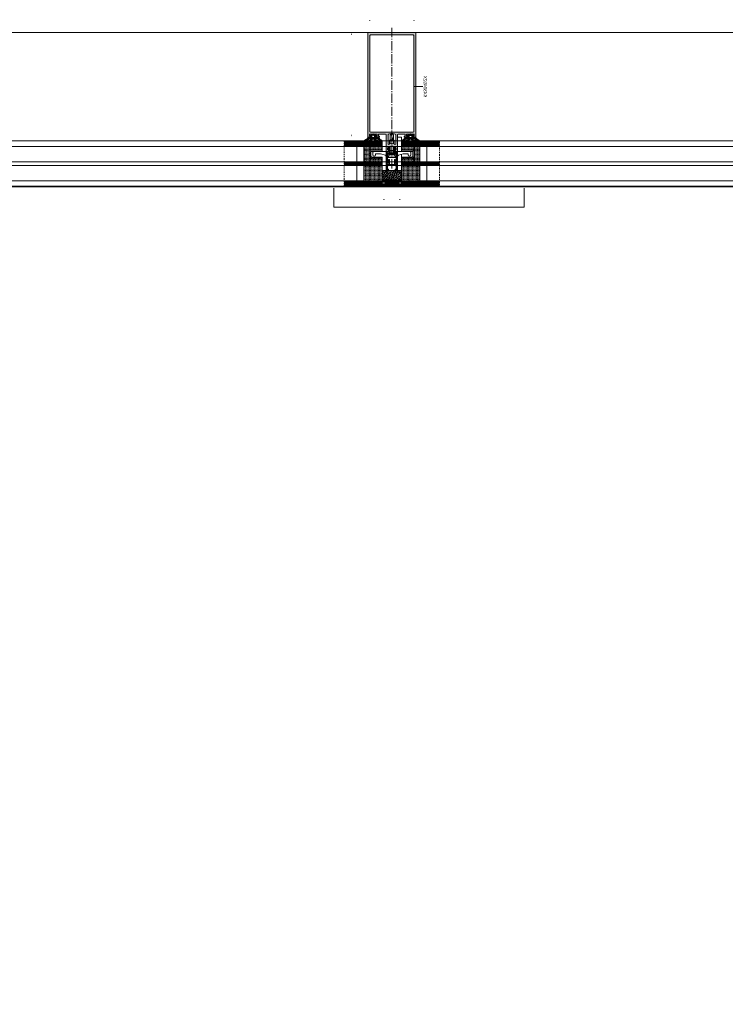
# Model space of a CAD drawing. Header units: inches. Extents: x 0 to 111471, y -105323 to 11070.
# Tile 174 of 256: x 44452 to 44526, y -27957 to -27853. Entities that reach past the tile are written whole.
import ezdxf
from ezdxf.enums import TextEntityAlignment as Align

# ---------------------------------------------------------------- set-up
doc = ezdxf.new("R2010")
doc.units = ezdxf.units.IN
doc.header["$MEASUREMENT"] = 0
for name, pattern in [('DIVIDE', [5.3, 2, -1, 0.15, -1, 0.15, -1]), ('gen3', [6.25, 4.75, -1.5]), ('GEN7', [13.75, 9.75, -1.5, 1, -1.5])]:
    doc.linetypes.add(name, pattern=pattern)
for name, color, linetype, lineweight in [('888 drzwi i okna', 4, 'Continuous', 0), ('888 projektowane elementy', 6, 'Continuous', 13), ('888 sciany istniejące', 2, 'Continuous', 35), ('888 widok', 8, 'Continuous', 0), ('888 wymiary', 1, 'Continuous', 0), ('MB-inne', 8, 'Continuous', 9), ('MB-kreskowanie', 8, 'Continuous', 5), ('MB-opisy', 120, 'Continuous', 9), ('MB-osie', 4, 'GEN7', 5), ('MB-profile', 7, 'Continuous', 9), ('MB-szyby', 4, 'Continuous', 9), ('MB-urwania', 1, 'DIVIDE', 5), ('MB-uszczelki_tworzywa', 8, 'Continuous', 9), ('MB-wymiary', 145, 'Continuous', 9), ('Wymiary', 85, 'Continuous', 18)]:
    doc.layers.add(name, color=color, linetype=linetype, lineweight=lineweight)
doc.styles.add('ARIALCE', font='arial.ttf', dxfattribs={"width": 0.8})
doc.styles.get("Standard").update_dxf_attribs({"font": 'arial.ttf'})
doc.styles.add('TS 100_wymiary', font='romans.shx', dxfattribs={"width": 0.7, "height": 16})
doc.dimstyles.new('Dim Style 100', dxfattribs={"dimtxt": 16, "dimasz": 12, "dimexe": 12, "dimexo": 2, "dimgap": 10, "dimtad": 1, "dimdec": 0, "dimzin": 9, "dimtxsty": 'TS 100_wymiary', "dimblk": 'ARCHTICK', "dimcen": 2.5, "dimdle": 12, "dimclrd": 256, "dimclrt": 2, "dimadec": 0, "dimazin": 2, "dimtfac": 1, "dimtdec": 0, "dimtix": 1, "dimtmove": 2, "dimatfit": 3, "dimfxl": 0, "dimlwd": -1, "dimarcsym": 0})
doc.dimstyles.new('MB_KDA_2.5', dxfattribs={"dimtxt": 2.5, "dimasz": 2.5, "dimexe": 1, "dimexo": 1, "dimgap": 1, "dimtad": 1, "dimdec": 1, "dimdsep": 46, "dimtxsty": 'Standard', "dimcen": 0, "dimclrd": 256, "dimclre": 256, "dimclrt": 2, "dimadec": 0, "dimazin": 2, "dimtp": 0.1, "dimtm": 0.1, "dimtfac": 0.71, "dimtdec": 1, "dimtmove": 0, "dimatfit": 3, "dimfxl": 0, "dimtzin": 0, "dimlwd": -1, "dimlwe": -1, "dimarcsym": 0})
pattern_1 = [(315, (-204.003, -193.6241), (1.3470384, -3e-16), [0.9525, -0.9525])]
pattern_2 = [(0.033944, (-4153.1781, -852.2568), (0.23784281, 0.47639099), [0, -0.47625])]
pattern_3 = [(45, (-204.003, 93.6241), (1.3470384, -2e-16), [0.9525, -0.9525])]

# ---------------------------------------------------------------- blocks, each defined once
blk = doc.blocks.new('K430492X')
at = {"layer": 'MB-kreskowanie'}
h = blk.add_hatch(color=0, dxfattribs=at)
h.paths.add_polyline_path([(-109.2, 25), (-109.5, 24.7), (-109.5, 22.5), (-109, 22), (-108.5, 22), (-108.5, 23.5), (-106.5, 23.5), (-106.5, 19.7), (-106.3, 19.5), (-106.5, 19.2), (-106.5, 15.5), (-108.5, 15.5), (-108.5, 17), (-109, 17), (-109.5, 16.5), (-109.5, 13), (-108.5, 13), (-108.5, 14), (-106.5, 14), (-106.5, 6.5), (-107, 6), (-124.2, 6), (-124.5, 5.7), (-124.5, 4), (-124, 3.5), (-123, 3.5), (-123, 4.5), (-121, 4.5), (-120.5, 4), (-120.5, 2.7), (-118.9, 0), (-120.5, -2.8), (-120.5, -4), (-121, -4.5), (-123, -4.5), (-123, -3.5), (-124, -3.5), (-124.5, -4), (-124.5, -5.7), (-124.2, -6), (-107, -6), (-106.5, -6.5), (-106.5, -14), (-108.5, -14), (-108.5, -13), (-109.5, -13), (-109.5, -16.5), (-109, -17), (-108.5, -17), (-108.5, -15.5), (-106.5, -15.5), (-106.5, -19.2), (-106.3, -19.5), (-106.5, -19.7), (-106.5, -23.5), (-108.5, -23.5), (-108.5, -22), (-109, -22), (-109.5, -22.5), (-109.5, -24.7), (-109.2, -25), (-0.5, -25, 0.413925), (0, -24.5), (0, 24.5, 0.413925), (-0.5, 25)])
h.paths.add_polyline_path([(-3, 22.9), (-2.5, 22.4), (-2.5, -22.4), (-3, -22.9), (-104, -22.9), (-104.5, -22.4), (-104.5, 22.4), (-104, 22.9)], flags=16)
h.paths.add_polyline_path([(-106.4, 3.6), (-105.5, 0), (-106.4, -3.6), (-106.9, -4), (-116.9, -4), (-117.3, -3.2), (-115.9, -0.8), (-115.9, 0.8), (-117.3, 3.2), (-116.9, 4), (-106.9, 4)], flags=16)
at = {"layer": 'MB-profile'}
blk.add_lwpolyline([(-0.5, -25), (-109.2, -25), (-109.5, -24.7), (-109.5, -22.5), (-109, -22), (-108.5, -22), (-108.5, -23.5), (-106.5, -23.5), (-106.5, -19.7), (-106.3, -19.5), (-106.5, -19.2), (-106.5, -15.5), (-108.5, -15.5), (-108.5, -17), (-109, -17), (-109.5, -16.5), (-109.5, -13), (-108.5, -13), (-108.5, -14), (-106.5, -14), (-106.5, -6.5), (-107, -6), (-124.2, -6), (-124.5, -5.7), (-124.5, -4), (-124, -3.5), (-123, -3.5), (-123, -4.5), (-121, -4.5), (-120.5, -4), (-120.5, -2.8), (-118.9, 0), (-120.5, 2.7), (-120.5, 4), (-121, 4.5), (-123, 4.5), (-123, 3.5), (-124, 3.5), (-124.5, 4), (-124.5, 5.7), (-124.2, 6), (-107, 6), (-106.5, 6.5), (-106.5, 14), (-108.5, 14), (-108.5, 13), (-109.5, 13), (-109.5, 16.5), (-109, 17), (-108.5, 17), (-108.5, 15.5), (-106.5, 15.5), (-106.5, 19.2), (-106.3, 19.5), (-106.5, 19.7), (-106.5, 23.5), (-108.5, 23.5), (-108.5, 22), (-109, 22), (-109.5, 22.5), (-109.5, 24.7), (-109.2, 25), (-0.5, 25, -0.414502), (0, 24.5), (0, -24.5, -0.414502)], format="xyb", close=True, dxfattribs=at)
for points in [[(-3, -22.9), (-104, -22.9), (-104.5, -22.4), (-104.5, 22.4), (-104, 22.9), (-3, 22.9), (-2.5, 22.4), (-2.5, -22.4)], [(-106.4, -3.6), (-106.9, -4), (-116.9, -4), (-117.3, -3.2), (-115.9, -0.8), (-115.9, 0.8), (-117.3, 3.2), (-116.9, 4), (-106.9, 4), (-106.4, 3.6), (-105.5, 0)]]:
    blk.add_lwpolyline(points, close=True, dxfattribs=at)
blk = doc.blocks.new('*D597')
at = {"layer": 'Defpoints', "color": 0, "ltscale": 0.01}
for p in [(52, -74.7), (161.5, -74.5), (52, -92)]:
    blk.add_point(p, dxfattribs=at)
at = {"layer": 'MB-wymiary'}
for p, q in [((52, -75.7), (52, -93)), ((161.5, -75.5), (161.5, -93)), ((159, -92), (54.5, -92))]:
    blk.add_line(p, q, dxfattribs=at)
at = {"layer": 'MB-wymiary', "ltscale": 0.01}
for points in [[(54.5, -91.6), (54.5, -92.4), (52, -92)], [(159, -92.4), (159, -91.6), (161.5, -92)]]:
    blk.add_solid(points, dxfattribs=at)
at = {"layer": 'MB-wymiary', "color": 2, "ltscale": 0.01, "insert": (106.8, -89.7), "char_height": 2.5, "attachment_point": 5}
blk.add_mtext('110', dxfattribs=at)
blk = doc.blocks.new('*D598')
at = {"layer": 'Defpoints', "color": 0, "ltscale": 0.01}
for p in [(147.1, -25), (173.9, -25), (147.1, -75)]:
    blk.add_point(p, dxfattribs=at)
at = {"layer": 'MB-wymiary'}
for p, q in [((148.1, -25), (174.9, -25)), ((173.9, -72.5), (173.9, -27.5)), ((148.1, -75), (174.9, -75))]:
    blk.add_line(p, q, dxfattribs=at)
at = {"layer": 'MB-wymiary', "ltscale": 0.01}
for points in [[(174.3, -27.5), (173.5, -27.5), (173.9, -25)], [(173.5, -72.5), (174.3, -72.5), (173.9, -75)]]:
    blk.add_solid(points, dxfattribs=at)
at = {"layer": 'MB-wymiary', "color": 2, "ltscale": 0.01, "insert": (171.7, -50), "char_height": 2.5, "attachment_point": 5, "rotation": 90}
blk.add_mtext('50', dxfattribs=at)
blk = doc.blocks.new('120900')
at = {"layer": 'MB-kreskowanie'}
h = blk.add_hatch(dxfattribs=at)
h.set_pattern_fill('DOTS', color=256, scale=0.3, angle=90.0339, style=0)
h.set_pattern_definition([(90.033944, (778.75693, -4206.1781), (-0.47639099, 0.23784281), [0, -0.47625])])
h.paths.add_polyline_path([(-6.2, 1.7, -0.244698), (-6, 1.8), (-5.6, 1.8, -0.117863), (-5.4, 1.8, 0.255673), (-2.6, 1.8, -0.117863), (-2.4, 1.8), (-2, 1.8, -0.244698), (-1.8, 1.7), (-1, 0.6, -0.520567), (-1.1, 0.3), (-1.5, 0.2), (-1.5, -1), (-2.5, -1), (-2.5, 0.7, 0.496188), (-2.8, 0.9, -0.136548), (-5.2, 0.9, 0.502247), (-5.5, 0.7), (-5.5, -1), (-6.5, -1), (-6.5, 0.2), (-6.9, 0.3, -0.520567), (-7, 0.6)])
h.paths.add_polyline_path([(-9.5, -1.3, -0.414214), (-9.2, -1), (-7.3, -1, -0.267949), (-7.1, -1.2, 0.767327), (-6.5, -1), (-5.5, -1), (-5.5, -1.3, 0.414214), (-5.3, -1.5), (-2.7, -1.5, 0.414214), (-2.5, -1.3), (-2.5, -1), (-1.5, -1, 0.767327), (-0.9, -1.2, -0.267949), (-0.7, -1), (1.2, -1, -0.414214), (1.5, -1.3, 0.218991), (4.8, -4.2, -0.885567), (4.5, -5, -0.160479), (1, -3.3, 0.21435), (0.2, -3), (-1.4, -3, 0.674934), (-1.6, -3.5, 0.163474), (0.2, -4.4, -1), (0.2, -5, -0.19206), (-3.5, -3.2, 0.293178), (-4, -3, 0.293178), (-4.5, -3.2, -0.19206), (-8.2, -5, -1), (-8.2, -4.4, 0.163474), (-6.4, -3.5, 0.674934), (-6.6, -3), (-8.2, -3, 0.214349), (-9, -3.3, -0.160479), (-12.5, -5, -0.885567), (-12.8, -4.2, 0.226961)])
at = {"layer": 'MB-uszczelki_tworzywa'}
for points in [[(1.5, -1.3, 0.218991), (4.8, -4.2, -0.885567), (4.5, -5, -0.160479), (1, -3.3, 0.21435), (0.2, -3), (-1.4, -3, 0.677436), (-1.6, -3.5, 0.163474), (0.2, -4.4, -1), (0.2, -5, -0.19206), (-3.5, -3.2, 0.293178), (-4, -3, 0.293178), (-4.5, -3.2, -0.19206), (-8.2, -5, -1), (-8.2, -4.4, 0.163474), (-6.4, -3.5, 0.677436), (-6.6, -3), (-8.2, -3, 0.21435), (-9, -3.3, -0.160479), (-12.5, -5, -0.885567), (-12.8, -4.2, 0.226961), (-9.5, -1.3, -0.414214), (-9.2, -1), (-7.3, -1, -0.267949), (-7.1, -1.2, 0.767327), (-6.5, -1), (-6.5, 0.2), (-6.9, 0.3, -0.520567), (-7, 0.6), (-6.2, 1.7, -0.244698), (-6, 1.8), (-5.6, 1.8, -0.117863), (-5.4, 1.8, 0.255673), (-2.6, 1.8, -0.117863), (-2.4, 1.8), (-2, 1.8, -0.244698), (-1.8, 1.7), (-1, 0.6, -0.520567), (-1.1, 0.3), (-1.5, 0.2), (-1.5, -1, 0.767327), (-0.9, -1.2, -0.267949), (-0.7, -1), (1.2, -1, -0.414214)], [(-2.5, -1.3), (-2.5, 0.7, 0.490314), (-2.7, 0.9, -0.137178), (-5.2, 0.9, 0.490314), (-5.5, 0.7), (-5.5, -1.3, 0.414214), (-5.3, -1.5), (-2.7, -1.5, 0.414214)]]:
    blk.add_lwpolyline(points, format="xyb", close=True, dxfattribs=at)
blk = doc.blocks.new('*D599')
at = {"layer": 'Defpoints', "color": 0, "ltscale": 0.01}
for p in [(2.1, -40), (-13.3, -60), (2, -60)]:
    blk.add_point(p, dxfattribs=at)
at = {"layer": 'MB-wymiary'}
for p, q in [((1.1, -40), (-14.3, -40)), ((-13.3, -42.5), (-13.3, -57.5)), ((1, -60), (-14.3, -60))]:
    blk.add_line(p, q, dxfattribs=at)
at = {"layer": 'MB-wymiary', "ltscale": 0.01}
for points in [[(-12.9, -42.5), (-13.8, -42.5), (-13.3, -40)], [(-13.8, -57.5), (-12.9, -57.5), (-13.3, -60)]]:
    blk.add_solid(points, dxfattribs=at)
at = {"layer": 'MB-wymiary', "color": 2, "ltscale": 0.01, "insert": (-15.6, -50), "char_height": 2.5, "attachment_point": 5, "rotation": 90}
blk.add_mtext('20', dxfattribs=at)
blk = doc.blocks.new('_ArchTick')
at = {"layer": 'Wymiary', "color": 0, "const_width": 0.15}
blk.add_lwpolyline([(-0.5, -0.5), (0.5, 0.5)], dxfattribs=at)
blk = doc.blocks.new('*D702')
at = {"layer": '888 wymiary', "color": 0, "lineweight": -2, "ltscale": 0.01}
for p, q in [((44370.71, -28131.52), (44370.71, -28163.52)), ((44490.71, -28131.52), (44490.71, -28163.52))]:
    blk.add_line(p, q, dxfattribs=at)
at = {"layer": '888 wymiary', "ltscale": 0.01}
blk.add_line((44358.71, -28151.52), (44502.71, -28151.52), dxfattribs=at)
at = {"layer": 'Defpoints', "color": 0}
for p in [(44370.71, -27864.86), (44490.71, -27864.86), (44490.71, -28151.52)]:
    blk.add_point(p, dxfattribs=at)
at = {"layer": '888 wymiary', "linetype": 'ByBlock', "xscale": 12, "yscale": 12, "zscale": 12, "rotation": 180}
blk.add_blockref('_ArchTick', (44370.71, -28151.52), dxfattribs=at)
at = {"layer": '888 wymiary', "linetype": 'ByBlock', "xscale": 12, "yscale": 12, "zscale": 12}
blk.add_blockref('_ArchTick', (44490.71, -28151.52), dxfattribs=at)
at = {"layer": '888 wymiary', "color": 2, "ltscale": 0.01, "insert": (44430.71, -28133.52), "char_height": 16, "attachment_point": 5, "style": 'TS 100_wymiary'}
blk.add_mtext('120', dxfattribs=at)
blk = doc.blocks.new('*D703')
at = {"layer": '888 wymiary', "color": 0, "lineweight": -2, "ltscale": 0.01}
for p, q in [((44490.71, -28131.52), (44490.71, -28163.52)), ((44610.71, -28131.52), (44610.71, -28163.52))]:
    blk.add_line(p, q, dxfattribs=at)
at = {"layer": '888 wymiary', "ltscale": 0.01}
blk.add_line((44478.71, -28151.52), (44622.71, -28151.52), dxfattribs=at)
at = {"layer": 'Defpoints', "color": 0}
for p in [(44490.71, -27864.86), (44610.71, -27864.86), (44610.71, -28151.52)]:
    blk.add_point(p, dxfattribs=at)
at = {"layer": '888 wymiary', "linetype": 'ByBlock', "xscale": 12, "yscale": 12, "zscale": 12, "rotation": 180}
blk.add_blockref('_ArchTick', (44490.71, -28151.52), dxfattribs=at)
at = {"layer": '888 wymiary', "linetype": 'ByBlock', "xscale": 12, "yscale": 12, "zscale": 12}
blk.add_blockref('_ArchTick', (44610.71, -28151.52), dxfattribs=at)
at = {"layer": '888 wymiary', "color": 2, "ltscale": 0.01, "insert": (44550.71, -28133.52), "char_height": 16, "attachment_point": 5, "style": 'TS 100_wymiary'}
blk.add_mtext('120', dxfattribs=at)
blk = doc.blocks.new('*D708')
at = {"layer": '888 wymiary', "color": 0, "lineweight": -2, "ltscale": 0.01}
for p, q in [((43418.64, -28259.85), (43418.64, -28291.85)), ((45099.62, -28259.85), (45099.62, -28291.85))]:
    blk.add_line(p, q, dxfattribs=at)
at = {"layer": '888 wymiary', "ltscale": 0.01}
blk.add_line((43406.64, -28279.85), (45111.62, -28279.85), dxfattribs=at)
at = {"layer": 'Defpoints', "color": 0}
for p in [(43418.64, -27872.28), (45099.62, -27871.92), (45099.62, -28279.85)]:
    blk.add_point(p, dxfattribs=at)
at = {"layer": '888 wymiary', "linetype": 'ByBlock', "xscale": 12, "yscale": 12, "zscale": 12, "rotation": 180}
blk.add_blockref('_ArchTick', (43418.64, -28279.85), dxfattribs=at)
at = {"layer": '888 wymiary', "linetype": 'ByBlock', "xscale": 12, "yscale": 12, "zscale": 12}
blk.add_blockref('_ArchTick', (45099.62, -28279.85), dxfattribs=at)
at = {"layer": '888 wymiary', "color": 2, "ltscale": 0.01, "insert": (44259.13, -28261.85), "char_height": 16, "attachment_point": 5, "style": 'TS 100_wymiary'}
blk.add_mtext('1681', dxfattribs=at)
blk = doc.blocks.new('*D813')
at = {"layer": '888 wymiary', "color": 0, "lineweight": -2, "ltscale": 0.01}
for p, q in [((44504.62, -28220.23), (44504.62, -28252.23)), ((44539.62, -28220.23), (44539.62, -28252.23))]:
    blk.add_line(p, q, dxfattribs=at)
at = {"layer": '888 wymiary', "ltscale": 0.01}
for p, q in [((44551.62, -28240.23), (44492.62, -28240.23)), ((44504.62, -28240.23), (44492.62, -28240.23)), ((44539.62, -28240.23), (44551.62, -28240.23))]:
    blk.add_line(p, q, dxfattribs=at)
at = {"layer": 'Defpoints', "color": 0}
for p in [(44504.62, -27871.92), (44539.62, -27871.92), (44504.62, -28240.23)]:
    blk.add_point(p, dxfattribs=at)
at = {"layer": '888 wymiary', "linetype": 'ByBlock', "xscale": 12, "yscale": 12, "zscale": 12}
blk.add_blockref('_ArchTick', (44504.62, -28240.23), dxfattribs=at)
at = {"layer": '888 wymiary', "linetype": 'ByBlock', "xscale": 12, "yscale": 12, "zscale": 12, "rotation": 180}
blk.add_blockref('_ArchTick', (44539.62, -28240.23), dxfattribs=at)
at = {"layer": '888 wymiary', "color": 2, "ltscale": 0.01, "insert": (44522.12, -28222.23), "char_height": 16, "attachment_point": 5, "style": 'TS 100_wymiary'}
blk.add_mtext('35', dxfattribs=at)
blk = doc.blocks.new('*D814')
at = {"layer": '888 wymiary', "color": 0, "lineweight": -2, "ltscale": 0.01}
for p, q in [((44484.62, -28220.23), (44484.62, -28252.23)), ((44504.62, -28220.23), (44504.62, -28252.23))]:
    blk.add_line(p, q, dxfattribs=at)
at = {"layer": '888 wymiary', "ltscale": 0.01}
blk.add_line((44516.62, -28240.23), (44472.62, -28240.23), dxfattribs=at)
at = {"layer": 'Defpoints', "color": 0}
for p in [(44484.62, -27871.92), (44504.62, -27871.92), (44484.62, -28240.23)]:
    blk.add_point(p, dxfattribs=at)
at = {"layer": '888 wymiary', "linetype": 'ByBlock', "xscale": 12, "yscale": 12, "zscale": 12, "rotation": 180}
blk.add_blockref('_ArchTick', (44484.62, -28240.23), dxfattribs=at)
at = {"layer": '888 wymiary', "linetype": 'ByBlock', "xscale": 12, "yscale": 12, "zscale": 12}
blk.add_blockref('_ArchTick', (44504.62, -28240.23), dxfattribs=at)
at = {"layer": '888 wymiary', "color": 2, "ltscale": 0.01, "insert": (44496.35, -28222.23), "char_height": 16, "attachment_point": 5, "style": 'TS 100_wymiary'}
blk.add_mtext('20', dxfattribs=at)
blk = doc.blocks.new('*D815')
at = {"layer": '888 wymiary', "color": 0, "lineweight": -2, "ltscale": 0.01}
for p, q in [((44414.62, -28220.23), (44414.62, -28252.23)), ((44484.62, -28220.23), (44484.62, -28252.23))]:
    blk.add_line(p, q, dxfattribs=at)
at = {"layer": '888 wymiary', "ltscale": 0.01}
blk.add_line((44496.62, -28240.23), (44402.62, -28240.23), dxfattribs=at)
at = {"layer": 'Defpoints', "color": 0}
for p in [(44414.62, -27871.92), (44484.62, -27871.92), (44414.62, -28240.23)]:
    blk.add_point(p, dxfattribs=at)
at = {"layer": '888 wymiary', "linetype": 'ByBlock', "xscale": 12, "yscale": 12, "zscale": 12, "rotation": 180}
blk.add_blockref('_ArchTick', (44414.62, -28240.23), dxfattribs=at)
at = {"layer": '888 wymiary', "linetype": 'ByBlock', "xscale": 12, "yscale": 12, "zscale": 12}
blk.add_blockref('_ArchTick', (44484.62, -28240.23), dxfattribs=at)
at = {"layer": '888 wymiary', "color": 2, "ltscale": 0.01, "insert": (44449.62, -28222.23), "char_height": 16, "attachment_point": 5, "style": 'TS 100_wymiary'}
blk.add_mtext('70', dxfattribs=at)
blk = doc.blocks.new('G$C0AADE25E')
at = {"layer": 'MB-kreskowanie'}
h = blk.add_hatch(dxfattribs=at)
h.set_pattern_fill('DASH', color=256, scale=0.3, angle=315, style=0)
h.set_pattern_definition([(135, (-89.4117, -467.5632), (-3e-17, 1.3470384), [0.9525, -0.9525])])
h.paths.add_polyline_path([(22, -20.8), (6, -20.8), (6, -40), (22, -40)])
h = blk.add_hatch(dxfattribs=at)
h.set_pattern_fill('DASH', color=256, scale=0.3, angle=315, style=0)
h.set_pattern_definition(pattern_1)
h.paths.add_polyline_path([(26, -20.8), (26, -26.8), (42, -26.8), (42, -20.8)])
h = blk.add_hatch(dxfattribs=at)
h.set_pattern_fill('DASH', color=256, scale=0.3, angle=315, style=0)
h.set_pattern_definition(pattern_1)
h.paths.add_polyline_path([(38.2, -40), (40, -40), (42, -40), (42, -26.8), (36.2, -26.8, -0.414214), (38.2, -28.8)])
h.paths.add_polyline_path([(26, -40), (29.8, -40), (29.8, -28.8, -0.414214), (31.8, -26.8), (26, -26.8)])
h = blk.add_hatch(dxfattribs=at)
h.set_pattern_fill('DOTS', color=256, scale=0.3, angle=0.0339, style=0)
h.set_pattern_definition(pattern_2)
h.paths.add_polyline_path([(54.7, -32.7, 0.244698), (54.8, -32.5), (54.8, -32.1, 0.117863), (54.8, -31.9, -0.255673), (54.8, -29.1, 0.117863), (54.8, -28.9), (54.8, -28.5, 0.244698), (54.7, -28.3), (53.6, -27.5, 0.520567), (53.3, -27.6), (53.2, -28), (52, -28), (52, -29), (53.7, -29, -0.496188), (53.9, -29.3, 0.136548), (53.9, -31.7, -0.502247), (53.7, -32), (52, -32), (52, -33), (53.2, -33), (53.3, -33.4, 0.520567), (53.6, -33.5)])
h.paths.add_polyline_path([(51.7, -36, 0.414214), (52, -35.7), (52, -33.8, 0.267949), (51.8, -33.6, -0.767327), (52, -33), (52, -32), (51.7, -32, -0.414214), (51.5, -31.8), (51.5, -29.2, -0.414214), (51.7, -29), (52, -29), (52, -28, -0.767327), (51.8, -27.4, 0.267949), (52, -27.2), (52, -25.3, 0.414214), (51.7, -25, -0.218991), (48.8, -21.7, 0.885567), (48, -22, 0.160479), (49.7, -25.5, -0.21435), (50, -26.3), (50, -27.9, -0.674934), (49.5, -28.1, -0.163474), (48.6, -26.3, 1), (48, -26.3, 0.19206), (49.8, -30, -0.293178), (50, -30.5, -0.293178), (49.8, -31, 0.19206), (48, -34.7, 1), (48.6, -34.7, -0.163474), (49.5, -32.9, -0.674934), (50, -33.1), (50, -34.7, -0.214349), (49.7, -35.5, 0.160479), (48, -39, 0.885567), (48.8, -39.3, -0.226961)])
h = blk.add_hatch(dxfattribs=at)
h.set_pattern_fill('HEX', color=256, scale=0.2, angle=135, style=0)
h.set_pattern_definition([(135, (-103.4117, 367.5632), (-0.7777128, -0.7777128), [0.635, -1.27]), (255, (-103.4117, 367.5632), (1.0623755, -0.2846626), [0.635, -1.27]), (195, (-103.8607, 368.0122), (0.2846626, -1.0623755), [0.635, -1.27])])
h.paths.add_polyline_path([(7, -60), (17, -60), (17, -40), (7, -40)])
h = blk.add_hatch(dxfattribs=at)
h.set_pattern_fill('_U', color=256, angle=315, style=0, double=1, pattern_type=0)
h.set_pattern_definition([(315, (-2146.2895, 2427.8375), (0.70710678, 0.70710678), []), (45, (-2146.2895, 2427.8375), (-0.70710678, 0.70710678), [])])
h.paths.add_polyline_path([(23.5, -52.6), (23.2, -52.3), (23.2, -47.7), (23.5, -47.4), (25, -47.4), (28.4, -47.4), (28.4, -46.8), (28.2, -46.4), (27.4, -45.9), (26.9, -46.7), (25, -46.7), (23.5, -46.7), (23.2, -46.1), (23.2, -45.7), (23.4, -45.4), (25, -45), (25, -44), (17, -44), (17, -46), (17.5, -46.5), (18.4, -46.5), (18.4, -45.5), (21.3, -45.5), (22.2, -46.5), (22.2, -49.1), (22.7, -50), (22.2, -50.9), (22.2, -53.5), (21.3, -54.5), (18.4, -54.5), (18.4, -53.5), (17.5, -53.5), (17, -54), (17, -56), (25, -56), (25, -55), (23.4, -54.6), (23.2, -54.3), (23.2, -53.8), (23.5, -53.3), (25, -53.3), (26.9, -53.3), (27.4, -54), (28.2, -53.6), (28.4, -53.2), (28.4, -52.5), (25, -52.6)])
h = blk.add_hatch(dxfattribs=at)
h.set_pattern_fill('_U', color=256, angle=315, style=0, double=1, pattern_type=0)
h.set_pattern_definition([(315, (-2134.2895, 2427.8375), (0.70710678, 0.70710678), []), (45, (-2134.2895, 2427.8375), (-0.70710678, 0.70710678), [])])
h.paths.add_polyline_path([(35.5, -52.6), (35.2, -52.3), (35.2, -47.7), (35.5, -47.4), (37, -47.4), (40.4, -47.4), (40.4, -46.8), (40.2, -46.4), (39.4, -45.9), (38.9, -46.7), (37, -46.7), (35.5, -46.7), (35.2, -46.1), (35.2, -45.7), (35.4, -45.4), (37, -45), (37, -44), (25, -44), (25, -46), (25.5, -46.5), (26.4, -46.5), (26.4, -45.5), (33.3, -45.5), (34.2, -46.5), (34.2, -49.1), (34.7, -50), (34.2, -50.9), (34.2, -53.5), (33.3, -54.5), (26.4, -54.5), (26.4, -53.5), (25.5, -53.5), (25, -54), (25, -56), (37, -56), (37, -55), (35.4, -54.6), (35.2, -54.3), (35.2, -53.8), (35.5, -53.3), (37, -53.3), (38.9, -53.3), (39.4, -54), (40.2, -53.6), (40.4, -53.2), (40.4, -52.5), (37, -52.6)])
h = blk.add_hatch(dxfattribs=at)
h.set_pattern_fill('DASH', color=256, scale=0.3, angle=225, style=0)
h.set_pattern_definition([(225, (-89.4117, 367.5632), (-6e-16, -1.3470384), [0.9525, -0.9525])])
h.paths.add_polyline_path([(6, -60), (6, -79.2), (22, -79.2), (22, -60)])
h = blk.add_hatch(dxfattribs=at)
h.set_pattern_fill('DASH', color=256, scale=0.3, angle=225, style=0)
h.set_pattern_definition(pattern_3)
h.paths.add_polyline_path([(38.2, -71.2, -0.414214), (36.2, -73.2), (42, -73.2), (42, -60), (40, -60), (38.2, -60)])
h.paths.add_polyline_path([(26, -73.2), (31.8, -73.2, -0.414214), (29.8, -71.2), (29.8, -60), (26, -60)])
h = blk.add_hatch(dxfattribs=at)
h.set_pattern_fill('DOTS', color=256, scale=0.3, angle=0.0339, style=0)
h.set_pattern_definition(pattern_2)
h.paths.add_polyline_path([(54.7, -67.3, -0.244698), (54.8, -67.5), (54.8, -67.9, -0.117863), (54.8, -68.1, 0.255673), (54.8, -70.9, -0.117863), (54.8, -71.1), (54.8, -71.5, -0.244698), (54.7, -71.7), (53.6, -72.5, -0.520567), (53.3, -72.4), (53.2, -72), (52, -72), (52, -71), (53.7, -71, 0.496188), (53.9, -70.7, -0.136548), (53.9, -68.3, 0.502247), (53.7, -68), (52, -68), (52, -67), (53.2, -67), (53.3, -66.6, -0.520567), (53.6, -66.5)])
h.paths.add_polyline_path([(51.7, -64, -0.414214), (52, -64.3), (52, -66.2, -0.267949), (51.8, -66.4, 0.767327), (52, -67), (52, -68), (51.7, -68, 0.414214), (51.5, -68.2), (51.5, -70.8, 0.414214), (51.7, -71), (52, -71), (52, -72, 0.767327), (51.8, -72.6, -0.267949), (52, -72.8), (52, -74.7, -0.414214), (51.7, -75, 0.218991), (48.8, -78.3, -0.885567), (48, -78, -0.160479), (49.7, -74.5, 0.21435), (50, -73.7), (50, -72.1, 0.674934), (49.5, -71.9, 0.163474), (48.6, -73.7, -1), (48, -73.7, -0.19206), (49.8, -70, 0.293178), (50, -69.5, 0.293178), (49.8, -69, -0.19206), (48, -65.3, -1), (48.6, -65.3, 0.163474), (49.5, -67.1, 0.674934), (50, -66.9), (50, -65.3, 0.214349), (49.7, -64.5, -0.160479), (48, -61, -0.885567), (48.8, -60.7, 0.226961)])
h = blk.add_hatch(dxfattribs=at)
h.set_pattern_fill('DASH', color=256, scale=0.3, angle=225, style=0)
h.set_pattern_definition(pattern_3)
h.paths.add_polyline_path([(42, -79.2), (42, -73.2), (26, -73.2), (26, -79.2)])
at = {"layer": 'MB-inne'}
for p, q in [((30.5, -45.7), (30.5, -54.3)), ((31, -45.7), (31, -54.3)), ((33.3, -47.7), (31.4, -45.8)), ((33.2, -47.6), (33.2, -52.4)), ((33.3, -52.3), (31.4, -54.2))]:
    blk.add_line(p, q, dxfattribs=at)
at = {"layer": 'MB-inne', "linetype": 'Continuous'}
for p, q in [((35.5, -48.1), (37.5, -48.1)), ((37.5, -48.1), (38, -47.6)), ((37.5, -48.1), (41.5, -48.1)), ((37.5, -51.9), (37.5, -48.1)), ((38, -52.4), (38, -47.6)), ((38, -47.6), (41.2, -47.6)), ((44.7, -47.6), (48.6, -47.6)), ((45, -48.1), (49.1, -48.1)), ((48.6, -52.4), (48.6, -47.6)), ((49.1, -48.1), (48.6, -47.6)), ((49.1, -48.1), (54.5, -48.1)), ((49.1, -51.9), (49.1, -48.1)), ((49.1, -48.8), (54.1, -50.3)), ((55.5, -49.8), (54.5, -48.1)), ((55.5, -50.2), (54.5, -51.9)), ((55.5, -50.2), (54.9, -50.5)), ((55.5, -49.8), (55.5, -50.2)), ((35.5, -51.9), (37.5, -51.9)), ((37.5, -51.9), (38, -52.4)), ((37.5, -51.9), (41.5, -51.9)), ((38, -52.4), (41.2, -52.4)), ((44.7, -52.4), (48.6, -52.4)), ((45, -51.9), (49.1, -51.9)), ((49.1, -51.9), (48.6, -52.4)), ((49.1, -51.9), (54.5, -51.9))]:
    blk.add_line(p, q, dxfattribs=at)
at = {"layer": 'MB-inne', "linetype": 'gen3'}
for p in [(49.1, -48.3), (55.5, -50.2)]:
    blk.add_line(p, (54.3, -48.3), dxfattribs=at)
at = {"layer": 'MB-inne'}
for points in [[(31, -45.7), (31, -49.5, 0.198912)], [(35.6, -52.6, -0.132252), (35.5, -52.3), (35.5, -47.7, -0.132253), (35.6, -47.4)]]:
    blk.add_lwpolyline(points, format="xyb", dxfattribs=at)
at = {"layer": 'MB-inne', "linetype": 'Continuous', "extrusion": (-1.83691e-16, -2.22045e-16, -1)}
blk.add_arc((-54.7, -49), 1.46, 260, 294.7886, dxfattribs=at)
at = {"layer": 'MB-inne', "linetype": 'Continuous'}
blk.add_arc((56.2, -51.2), 1.83, 155.1869, 202.5202, dxfattribs=at)
at = {"layer": 'MB-kreskowanie'}
for p, q in [((1, 0), (1, -40)), ((2, 0), (2, -40)), ((3, 0), (3, -40)), ((4, 0), (4, -40)), ((5, 0), (5, -40)), ((23, 0), (23, -40)), ((24, 0), (24, -40)), ((25, 0), (25, -40)), ((43, 0), (43, -40)), ((44, 0), (44, -40)), ((45, 0), (45, -40)), ((46, 0), (46, -40)), ((47, 0), (47, -40)), ((1, -100), (1, -60)), ((2, -100), (2, -60)), ((3, -100), (3, -60)), ((4, -100), (4, -60)), ((5, -100), (5, -60)), ((23, -100), (23, -60)), ((24, -100), (24, -60)), ((25, -100), (25, -60)), ((43, -100), (43, -60)), ((44, -100), (44, -60)), ((45, -100), (45, -60)), ((46, -100), (46, -60)), ((47, -100), (47, -60))]:
    blk.add_line(p, q, dxfattribs=at)
for centre, start, end in [((-120.7, -50), 354.7949, 5.2051), ((-119.7, -50), 355.2692, 4.7308), ((-118.7, -50), 355.2692, 4.7308), ((-117.7, -50), 355.2692, 4.7308), ((-116.7, -50), 355.2692, 4.7308), ((-115.7, -50), 355.2692, 4.7308), ((-114.7, -50), 355.2692, 4.7308)]:
    blk.add_arc(centre, 121.2, start, end, dxfattribs=at)
at = {"layer": 'MB-osie'}
blk.add_line((166.3, -50), (17.8, -50), dxfattribs=at)
at = {"layer": 'MB-profile'}
for points in [[(30.5, -40), (30, -40, -0.414214), (29.8, -39.8), (29.8, -28.8, -0.414214), (31.8, -26.8), (36.2, -26.8, -0.414214), (38.2, -28.8), (38.2, -39.8, -0.414214), (38, -40), (37.5, -40, -0.414214), (37, -39.5), (37, -29, 0.414214), (36, -28), (34.4, -28, 0.198912), (34.2, -28.1), (34.1, -28.1, -0.414214), (33.9, -28.1), (33.8, -28.1, 0.198912), (33.6, -28), (32, -28, 0.414214), (31, -29), (31, -39.5, -0.414214)], [(35.5, -30, -0.414214), (37, -31.5), (37, -46.4), (37.1, -46.6), (37.4, -46.7), (37.5, -46.9), (37.5, -47), (37.3, -47.2), (36, -47.2), (35.5, -47.7), (35.5, -48.1), (35.5, -51.9), (35.5, -52.3), (36, -52.8), (37.3, -52.8), (37.5, -53), (37.5, -53.1), (37.4, -53.3), (37.1, -53.4), (37, -53.6), (37, -68.5, -0.414214), (35.5, -70), (33.5, -70, -1), (33.5, -67), (34, -67), (34.3, -66.7), (34.3, -62.2), (34.3, -61.8), (33.1, -56.8), (32.1, -56), (31.5, -56), (31, -55.5), (31, -50.5), (31.1, -50.3), (31.2, -50.2), (31.2, -49.8), (31.1, -49.7), (31, -49.5), (31, -44.5), (31.5, -44), (32.1, -44), (33.1, -43.2), (34.3, -38.2), (34.3, -37.8), (34.3, -33.3), (34, -33), (33.5, -33, -1), (33.5, -30)], [(30.5, -60), (30, -60, 0.414214), (29.8, -60.2), (29.8, -71.2, 0.414214), (31.8, -73.2), (36.2, -73.2, 0.414214), (38.2, -71.2), (38.2, -60.2, 0.414214), (38, -60), (37.5, -60, 0.414214), (37, -60.5), (37, -71, -0.414214), (36, -72), (34.4, -72, -0.198912), (34.2, -71.9), (34.1, -71.9, 0.414214), (33.9, -71.9), (33.8, -71.9, -0.198912), (33.6, -72), (32, -72, -0.414214), (31, -71), (31, -60.5, 0.414214)]]:
    blk.add_lwpolyline(points, format="xyb", close=True, dxfattribs=at)
for points in [[(106.2, -75), (52.3, -75), (52, -74.7), (52, -72.5), (52.5, -72), (53, -72), (53, -73.5), (55, -73.5), (55, -69.7), (55.3, -69.5), (55, -69.2), (55, -65.5), (53, -65.5), (53, -67), (52.5, -67), (52, -66.5), (52, -63), (53, -63), (53, -64), (55, -64), (55, -56.5), (54.5, -56), (37.3, -56), (37, -55.7), (37, -54), (37.5, -53.5), (38.5, -53.5), (38.5, -54.5), (40.5, -54.5), (41, -54), (41, -52.8), (42.6, -50), (41, -47.2), (41, -46), (40.5, -45.5), (38.5, -45.5), (38.5, -46.5), (37.5, -46.5), (37, -46), (37, -44.3), (37.3, -44), (54.5, -44), (55, -43.5), (55, -36), (53, -36), (53, -37), (52, -37), (52, -33.5), (52.5, -33), (53, -33), (53, -34.5), (55, -34.5), (55, -30.8), (55.3, -30.5), (55, -30.3), (55, -26.5), (53, -26.5), (53, -28), (52.5, -28), (52, -27.5), (52, -25.3), (52.3, -25), (106.2, -25)], [(106.2, -72.9), (57.5, -72.9), (57, -72.4), (57, -27.6), (57.5, -27.1), (106.2, -27.1)]]:
    blk.add_lwpolyline(points, dxfattribs=at)
blk.add_lwpolyline([(55.1, -53.6), (54.6, -54), (44.6, -54), (44.2, -53.2), (45.6, -50.8), (45.6, -49.2), (44.2, -46.8), (44.6, -46), (54.6, -46), (55.1, -46.4), (56, -50)], close=True, dxfattribs=at)
at = {"layer": 'MB-szyby'}
for p, q in [((0, 0), (0, -39)), ((6, -40), (6, 0)), ((22, 0), (22, -40)), ((26, -40), (26, 0)), ((42, -40), (42, 0)), ((48, 0), (48, -39)), ((26, -20.8), (26, -40)), ((0, -39), (1, -40)), ((1, -40), (6, -40)), ((22, -40), (26, -40)), ((26, -40), (30, -40)), ((38, -40), (40, -40)), ((42, -40), (40, -40)), ((47, -40), (42, -40)), ((48, -39), (47, -40)), ((0, -61), (1, -60)), ((0, -100), (0, -61)), ((1, -60), (6, -60)), ((6, -60), (6, -100)), ((22, -100), (22, -60)), ((22, -60), (26, -60)), ((26, -79.2), (26, -60)), ((26, -60), (30, -60)), ((26, -60), (26, -100)), ((38, -60), (40, -60)), ((42, -60), (40, -60)), ((47, -60), (42, -60)), ((42, -60), (42, -100)), ((48, -61), (47, -60)), ((48, -100), (48, -61))]:
    blk.add_line(p, q, dxfattribs=at)
at = {"layer": 'MB-urwania'}
for p, q in [((48, 0), (0, 0)), ((0, -100), (48, -100))]:
    blk.add_line(p, q, dxfattribs=at)
at = {"layer": 'MB-uszczelki_tworzywa'}
for p, q in [((42, -26.8), (26, -26.8)), ((42, -73.2), (26, -73.2))]:
    blk.add_line(p, q, dxfattribs=at)
for points in [[(6, -20.8), (6, -13.3), (22, -13.3), (22, -20.8)], [(26, -20.8), (26, -13.3), (42, -13.3), (42, -20.8)], [(22, -40), (22, -20.8), (6, -20.8), (6, -40)], [(7, -40), (7, -60), (17, -60), (17, -40)], [(25, -47.4), (23.5, -47.4), (23.2, -47.7), (23.2, -52.3), (23.5, -52.6), (25, -52.6), (28.4, -52.5), (28.4, -53.2), (28.2, -53.6), (27.4, -54), (26.9, -53.3), (25, -53.3), (23.5, -53.3), (23.2, -53.8), (23.2, -54.3), (23.4, -54.6), (25, -55), (25, -56), (17, -56), (17, -54), (17.5, -53.5), (18.4, -53.5), (18.4, -54.5), (21.3, -54.5), (22.2, -53.5), (22.2, -50.9), (22.7, -50), (22.7, -50), (22.7, -50), (22.2, -49.1), (22.2, -46.5), (21.3, -45.5), (18.4, -45.5), (18.4, -46.5), (17.5, -46.5), (17, -46), (17, -44), (25, -44), (25, -45), (23.4, -45.4), (23.2, -45.7), (23.2, -46.1), (23.5, -46.7), (25, -46.7), (26.9, -46.7), (27.4, -45.9), (28.2, -46.4), (28.4, -46.8), (28.4, -47.4)], [(37, -47.4), (35.5, -47.4), (35.2, -47.7), (35.2, -52.3), (35.5, -52.6), (37, -52.6), (40.4, -52.5), (40.4, -53.2), (40.2, -53.6), (39.4, -54), (38.9, -53.3), (37, -53.3), (35.5, -53.3), (35.2, -53.8), (35.2, -54.3), (35.4, -54.6), (37, -55), (37, -56), (25, -56), (25, -54), (25.5, -53.5), (26.4, -53.5), (26.4, -54.5), (33.3, -54.5), (34.2, -53.5), (34.2, -50.9), (34.7, -50), (34.7, -50), (34.7, -50), (34.2, -49.1), (34.2, -46.5), (33.3, -45.5), (26.4, -45.5), (26.4, -46.5), (25.5, -46.5), (25, -46), (25, -44), (37, -44), (37, -45), (35.4, -45.4), (35.2, -45.7), (35.2, -46.1), (35.5, -46.7), (37, -46.7), (38.9, -46.7), (39.4, -45.9), (40.2, -46.4), (40.4, -46.8), (40.4, -47.4)], [(22, -60), (22, -79.2), (6, -79.2), (6, -60)], [(6, -79.2), (6, -86.7), (22, -86.7), (22, -79.2)], [(26, -79.2), (26, -86.7), (42, -86.7), (42, -79.2)]]:
    blk.add_lwpolyline(points, close=True, dxfattribs=at)
for points in [[(51.7, -25, -0.218991), (48.8, -21.7, 0.885567), (48, -22, 0.160479), (49.7, -25.5, -0.21435), (50, -26.3), (50, -27.9, -0.677436), (49.5, -28.1, -0.163474), (48.6, -26.3, 1), (48, -26.3, 0.19206), (49.8, -30, -0.293178), (50, -30.5, -0.293178), (49.8, -31, 0.19206), (48, -34.7, 1), (48.6, -34.7, -0.163474), (49.5, -32.9, -0.677436), (50, -33.1), (50, -34.7, -0.21435), (49.7, -35.5, 0.160479), (48, -39, 0.885567), (48.8, -39.3, -0.226961), (51.7, -36, 0.414214), (52, -35.7), (52, -33.8, 0.267949), (51.8, -33.6, -0.767327), (52, -33), (53.2, -33), (53.3, -33.4, 0.520567), (53.6, -33.5), (54.7, -32.7, 0.244698), (54.8, -32.5), (54.8, -32.1, 0.117863), (54.8, -31.9, -0.255673), (54.8, -29.1, 0.117863), (54.8, -28.9), (54.8, -28.5, 0.244698), (54.7, -28.3), (53.6, -27.5, 0.520567), (53.3, -27.6), (53.2, -28), (52, -28, -0.767327), (51.8, -27.4, 0.267949), (52, -27.2), (52, -25.3, 0.414214)], [(51.7, -29), (53.7, -29, -0.490314), (53.9, -29.2, 0.137178), (53.9, -31.8, -0.490314), (53.7, -32), (51.7, -32, -0.414214), (51.5, -31.8), (51.5, -29.2, -0.414214)], [(51.7, -75, 0.218991), (48.8, -78.3, -0.885567), (48, -78, -0.160479), (49.7, -74.5, 0.21435), (50, -73.7), (50, -72.1, 0.677436), (49.5, -71.9, 0.163474), (48.6, -73.7, -1), (48, -73.7, -0.19206), (49.8, -70, 0.293178), (50, -69.5, 0.293178), (49.8, -69, -0.19206), (48, -65.3, -1), (48.6, -65.3, 0.163474), (49.5, -67.1, 0.677436), (50, -66.9), (50, -65.3, 0.21435), (49.7, -64.5, -0.160479), (48, -61, -0.885567), (48.8, -60.7, 0.226961), (51.7, -64, -0.414214), (52, -64.3), (52, -66.2, -0.267949), (51.8, -66.4, 0.767327), (52, -67), (53.2, -67), (53.3, -66.6, -0.520567), (53.6, -66.5), (54.7, -67.3, -0.244698), (54.8, -67.5), (54.8, -67.9, -0.117863), (54.8, -68.1, 0.255673), (54.8, -70.9, -0.117863), (54.8, -71.1), (54.8, -71.5, -0.244698), (54.7, -71.7), (53.6, -72.5, -0.520567), (53.3, -72.4), (53.2, -72), (52, -72, 0.767327), (51.8, -72.6, -0.267949), (52, -72.8), (52, -74.7, -0.414214)], [(51.7, -71), (53.7, -71, 0.490314), (53.9, -70.8, -0.137178), (53.9, -68.2, 0.490314), (53.7, -68), (51.7, -68, 0.414214), (51.5, -68.2), (51.5, -70.8, 0.414214)]]:
    blk.add_lwpolyline(points, format="xyb", close=True, dxfattribs=at)
for points in [[(33.6, -40), (17, -40)], [(37, -44), (52, -44), (52, -40), (37, -40)], [(17, -44), (32.1, -44)]]:
    blk.add_lwpolyline(points, dxfattribs=at)
blk.add_lwpolyline([(38.5, -46.4), (38.7, -46.4), (38.9, -46.2, -0.391131), (39.1, -46.1), (39.9, -46.4, -0.291473), (40.2, -46.9), (40.2, -47.1, -0.414214), (39.9, -47.4), (35.3, -47.4, 0.414214), (35, -47.7), (35, -52.3, 0.414214), (35.3, -52.6), (39.9, -52.6, -0.414214), (40.2, -52.9), (40.2, -53.1, -0.291473), (39.9, -53.6), (39.1, -53.9, -0.391131), (38.9, -53.8), (38.7, -53.6), (38.5, -53.6)], format="xyb", dxfattribs=at)
at = {"layer": 'MB-wymiary'}
blk.add_line((104.9, -17.6), (104.9, -26.3), dxfattribs=at)
at = {"linetype": 'ByBlock'}
blk.add_blockref('K430492X', (161.5, -50), dxfattribs=at)
at = {"xscale": -1, "rotation": 270}
blk.add_blockref('120900', (53, -26.5), dxfattribs=at)
at = {"rotation": 270}
blk.add_blockref('120900', (53, -73.5), dxfattribs=at)
at = {"layer": 'MB-opisy', "style": 'ARIALCE'}
blk.add_text('K430492X', height=3.5, dxfattribs=at).set_placement((93.4, -15), align=Align.MIDDLE_LEFT)
at = {"layer": 'MB-wymiary'}
for base, p1, p2, picture, middle in [((173.9, -25), (147.1, -75), (147.1, -25), '*D598', (171.7, -50)), ((-13.3, -60), (2.1, -40), (2, -60), '*D599', (-15.6, -50))]:
    dim = blk.add_linear_dim(base=base, p1=p1, p2=p2, angle=90, dimstyle='MB_KDA_2.5', override={"dimdec": 0}, dxfattribs=at)
    dim.commit()
    dim.dimension.update_dxf_attribs({"geometry": picture, "text_midpoint": middle})
dim = blk.add_linear_dim(base=(52.0000229, -92.0168263), p1=(161.5000229, -74.500204), p2=(52.0000229, -74.700204), dimstyle='MB_KDA_2.5', override={"dimdec": 0}, dxfattribs=at)
dim.commit()
dim.dimension.update_dxf_attribs({"geometry": '*D597', "text_midpoint": (106.7500229, -89.7403938)})

msp = doc.modelspace()

# ---------------------------------------------------------------- linework, layer by layer
at = {"layer": '888 drzwi i okna', "ltscale": 0.01}
for points in [[(45085.688, -27865.748), (43418.113, -27865.748)], [(45085.688, -27866.351), (43418.064, -27866.351)], [(45085.688, -27867.958), (43418.064, -27867.958)], [(45085.688, -27868.36), (43418.064, -27868.36)], [(45085.688, -27869.968), (43418.064, -27869.968)], [(45085.688, -27870.57), (43415.613, -27870.568), (43378.841, -28047.385)]]:
    msp.add_lwpolyline(points, dxfattribs=at)
at = {"layer": '888 projektowane elementy', "ltscale": 0.01}
msp.add_lwpolyline([(44504.62, -27870.755), (44504.62, -27872.755), (44484.62, -27872.755), (44484.62, -27870.755)], dxfattribs=at)
at = {"layer": '888 sciany istniejące', "ltscale": 0.01}
msp.add_lwpolyline([(43379.99, -28060.696), (43419.53, -27870.57), (45099.62, -27870.57)], dxfattribs=at)
at = {"layer": '888 widok', "ltscale": 0.01}
msp.add_lwpolyline([(43360.623, -28057.12), (43403.02, -27854.361), (45098.656, -27854.361)], dxfattribs=at)

# ---------------------------------------------------------------- block references
at = {"layer": '888 sciany istniejące', "ltscale": 0.01, "xscale": -0.1004566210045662, "yscale": 0.1004566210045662, "zscale": 0.1004566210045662, "rotation": 270.0000000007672}
msp.add_blockref('G$C0AADE25E', (44495.734, -27870.585), dxfattribs=at)

# ---------------------------------------------------------------- dimensions: what is measured, and where the dimension line sits
at = {"layer": '888 wymiary', "ltscale": 0.01}
for base, p1, p2, picture, middle in [((44490.711, -28151.521), (44370.711, -27864.859), (44490.711, -27864.859), '*D702', (44430.711, -28133.521)), ((44610.711, -28151.521), (44490.711, -27864.859), (44610.711, -27864.859), '*D703', (44550.711, -28133.521)), ((45099.62, -28279.854), (43418.644, -27872.277), (45099.62, -27871.925), '*D708', (44259.132, -28261.854)), ((44414.62, -28240.234), (44484.62, -27871.925), (44414.62, -27871.925), '*D815', (44449.62, -28222.234)), ((44504.62, -28240.234), (44539.62, -27871.925), (44504.62, -27871.925), '*D813', (44522.12, -28222.234))]:
    dim = msp.add_linear_dim(base=base, p1=p1, p2=p2, dimstyle='Dim Style 100', dxfattribs=at)
    dim.commit()
    dim.dimension.update_dxf_attribs({"geometry": picture, "text_midpoint": middle})
dim = msp.add_linear_dim(base=(44484.62, -28240.234), p1=(44504.62, -27871.925), p2=(44484.62, -27871.925), dimstyle='Dim Style 100', dxfattribs=at)
dim.commit()
dim.dimension.update_dxf_attribs({"geometry": '*D814', "text_midpoint": (44496.348, -28222.234), "dimtype": 160})

doc.saveas('drawing.dxf')
